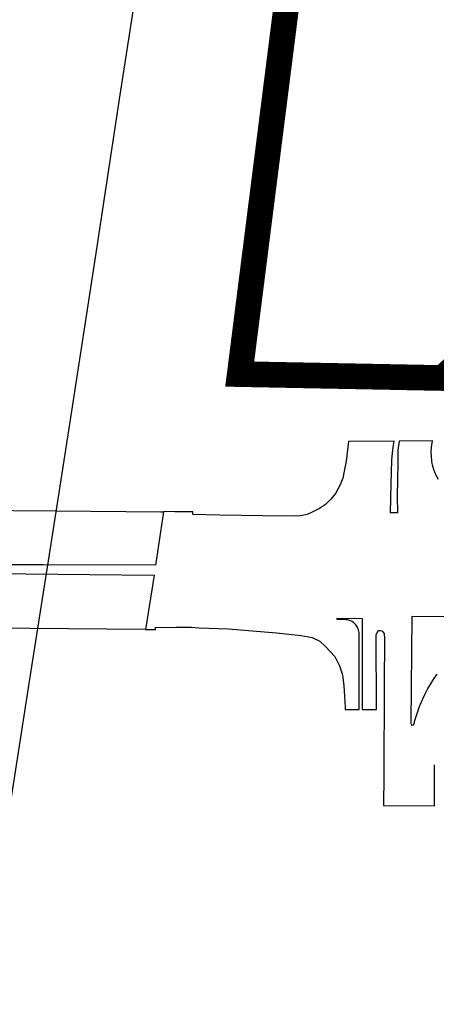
# Model space of a CAD drawing. Header units: metres. Extents: x 102313 to 104557, y 415820 to 422103.
# Tile 251 of 256: x 104038 to 104160, y 420564 to 420852. Entities that reach past the tile are written whole.
import ezdxf

# ---------------------------------------------------------------- set-up
doc = ezdxf.new("R2010")
doc.units = ezdxf.units.M
doc.header["$MEASUREMENT"] = 0
doc.linetypes.add('KG-GV', pattern=[42, 12, -6, 0, -6, 12, -6])
doc.layers.add('N-WE-KG-GRONDVERWERVING-G', color=130, linetype='KG-GV', lineweight=30)
doc.layers.add('N-WE-VH-KANTVERHARDING-GD', color=6, linetype='Continuous', lineweight=30)

msp = doc.modelspace()

# ---------------------------------------------------------------- linework, layer by layer
at = {"layer": 'N-WE-KG-GRONDVERWERVING-G', "linetype": 'Continuous', "lineweight": 0, "ltscale": 5, "const_width": 7.5, "flags": 128}
msp.add_lwpolyline([(104164.9, 420750.25), (104161.594, 420747.158), (104102.252, 420748.302), (104115.49, 420852.694), (104127.283, 420945.688), (104127.409, 420946.68), (104131.707, 420980.569), (104134.484, 421000), (104143.004, 421059.61), (104143.146, 421060.602), (104149.818, 421107.281), (104151.233, 421117.182), (104151.322, 421117.804), (104155.096, 421144.21)], dxfattribs=at)
at = {"layer": 'N-WE-VH-KANTVERHARDING-GD', "flags": 128}
for points in [[(104112.845, 421128.31), (104106.562, 421085.947), (104097.9, 421030.563), (104092.343, 420993.841), (104086.536, 420954.884), (104079.874, 420911.561), (104072.801, 420866.309), (104067.176, 420829.909), (104059.948, 420782.415), (104052.81, 420736.238), (104049.906, 420717.4), (104046.182, 420693.686), (104041.055, 420661.043), (104033.997, 420615.776), (104028.063, 420578.015), (104019.999, 420527.218)], [(104160.395, 420717.47), (104159.622, 420718.909), (104159.049, 420720.416), (104158.679, 420721.688), (104158.442, 420722.894), (104158.305, 420724.301), (104158.27, 420725.574), (104158.368, 420726.914), (104158.599, 420728.824), (104148.839, 420728.735), (104148.536, 420726.073), (104148.476, 420722.32), (104148.384, 420717.496), (104148.325, 420712.638), (104148.405, 420707.712), (104146.354, 420707.745), (104146.577, 420716.22), (104146.699, 420723.121), (104146.896, 420725.232), (104147.161, 420726.908), (104147.443, 420728.723), (104134.055, 420728.601), (104133.402, 420722.876), (104132.835, 420719.892), (104132.437, 420717.881), (104131.636, 420715.97), (104130.267, 420713.455), (104128.863, 420711.744), (104127.291, 420710.167), (104125.618, 420709.025), (104123.409, 420707.915), (104121.969, 420707.242), (104119.994, 420706.837), (104118.185, 420706.767), (104108.904, 420706.851), (104096.441, 420707.029), (104088.535, 420707.25), (104088.533, 420708.02), (104085.858, 420708.033), (104083.24, 420708.046), (104080.11, 420708.136), (104080.001, 420708.084)]]:
    msp.add_lwpolyline(points, dxfattribs=at)
for points in [[(104080.001, 420708.084), (104077.646, 420692.444), (104044.797, 420692.521), (104021.097, 420692.577), (104023.533, 420708.536), (104048.483, 420708.337), (104079.227, 420708.09), (104080.001, 420708.084)], [(104077.193, 420689.541), (104074.677, 420673.67), (104018.286, 420674.164), (104020.722, 420690.121), (104077.193, 420689.541)]]:
    msp.add_lwpolyline(points, close=True, dxfattribs=at)
for points in [[(104074.677, 420673.67), (104077.619, 420673.613), (104077.55, 420674.257), (104083.696, 420674.345), (104088.16, 420674.305), (104090.325, 420674.165), (104098.923, 420673.87), (104113.019, 420672.721), (104120.223, 420671.897), (104123.392, 420671.289), (104125.678, 420670.29), (104127.375, 420668.737), (104130.025, 420665.75), (104131.422, 420663.089), (104132.273, 420660.449), (104132.688, 420657.216), (104133.079, 420650.986), (104133.118, 420650.285), (104137.148, 420650.301), (104137.164, 420671.934, 0.4384546), (104133.309, 420676.478), (104130.763, 420676.582), (104130.708, 420677.015), (104138.076, 420676.865), (104138.015, 420650.304), (104142.253, 420650.321), (104142.182, 420672.113), (104142.442, 420672.819), (104142.909, 420673.336), (104143.329, 420673.406), (104143.822, 420673.24), (104144.512, 420672.51), (104144.566, 420670.9), (104144.545, 420657.619), (104144.379, 420630.903), (104144.317, 420622.25), (104159.176, 420622.172), (104159.187, 420634.09)], [(104185.236, 420677.345), (104152.568, 420677.504), (104152.264, 420646.239, 0.8849565), (104153.248, 420646.109), (104153.503, 420647.091), (104153.937, 420648.561), (104154.421, 420650.014), (104154.956, 420651.447), (104155.119, 420651.854), (104155.783, 420653.391), (104156.512, 420654.901), (104157.303, 420656.38), (104158.155, 420657.824), (104159.066, 420659.232), (104160.035, 420660.601)]]:
    msp.add_lwpolyline(points, format="xyb", dxfattribs=at)

doc.saveas('drawing.dxf')
